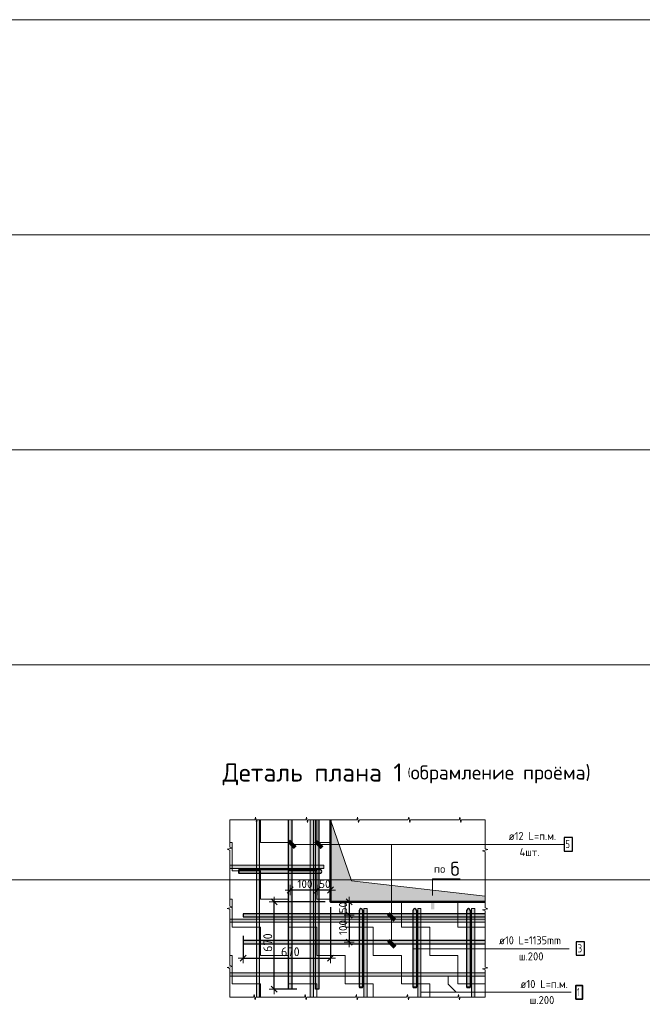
# Model space of a CAD drawing. Header units: metres. Extents: x -38 to 97, y -15 to 21.
# Tile 84 of 89: x 73.02 to 75.34, y 8.01 to 11.67. Entities that reach past the tile are written whole.
import ezdxf

# ---------------------------------------------------------------- set-up
doc = ezdxf.new("R2010")
doc.units = ezdxf.units.M
doc.header["$PDMODE"] = 65
doc.layers.add('XR$3$_3898', color=7, linetype='Continuous')
for name, color, linetype, lineweight in [('XR$3$Арм. стержнями нижней зоны', 180, 'Continuous', 35), ('XR$3$Арм.стержн. Арматура края', 96, 'Continuous', 35), ('XR$3$Арм.стержн. Доп. арматура', 180, 'Continuous', 35), ('XR$3$Размерная линия_ общее', 7, 'Continuous', 13), ('XR$3$Текст_ общее_1', 7, 'Continuous', 13), ('XR$4$Текст_ примечание', 7, 'Continuous', 13)]:
    doc.layers.add(name, color=color, linetype=linetype, lineweight=lineweight)
doc.styles.add('ISOCPEUR', font='txt')
doc.dimstyles.new('DIMSTYLE_17', dxfattribs={"dimtxt": 0.03, "dimasz": 0.0375, "dimexe": 0, "dimexo": 1e-06, "dimgap": 0.015, "dimtad": 2, "dimdec": 0, "dimlfac": 1000, "dimrnd": 1, "dimzin": 12, "dimdsep": 46, "dimtxsty": 'ISOCPEUR', "dimblk1": 'ALL_ML_STRICH', "dimblk2": 'ALL_ML_STRICH', "dimsah": 1, "dimcen": 0, "dimse1": 1, "dimse2": 1, "dimclrd": 7, "dimclre": 256, "dimclrt": 7, "dimadec": 0, "dimazin": 0, "dimtfac": 1, "dimtdec": 0, "dimtix": 1, "dimtmove": 2, "dimatfit": 3, "dimfxl": 0, "dimtvp": 1.2, "dimtzin": 0, "dimlwd": 0, "dimlwe": -3, "dimarcsym": 0})
doc.dimstyles.new('DIMSTYLE_18', dxfattribs={"dimtxt": 0.03, "dimasz": 0.0375, "dimexe": 0, "dimexo": 1e-06, "dimgap": 0.015, "dimtad": 2, "dimdec": 0, "dimlfac": 1000, "dimrnd": 1, "dimzin": 12, "dimdsep": 46, "dimtxsty": 'ISOCPEUR', "dimblk1": 'ALL_ML_STRICH', "dimblk2": 'ALL_ML_STRICH', "dimsah": 1, "dimcen": 0, "dimse1": 1, "dimse2": 1, "dimclrd": 7, "dimclre": 256, "dimclrt": 7, "dimadec": 0, "dimazin": 0, "dimtfac": 1, "dimtdec": 0, "dimtix": 1, "dimtmove": 2, "dimatfit": 3, "dimfxl": 0, "dimtzin": 0, "dimlwd": 0, "dimlwe": -3, "dimarcsym": 0})
doc.dimstyles.new('DIMSTYLE_19', dxfattribs={"dimtxt": 0.03, "dimasz": 0.0375, "dimexe": 0, "dimexo": 1e-06, "dimgap": 0.015, "dimtad": 2, "dimdec": 0, "dimlfac": 1000, "dimrnd": 1, "dimzin": 12, "dimdsep": 46, "dimtxsty": 'ISOCPEUR', "dimblk1": 'ALL_ML_STRICH', "dimblk2": 'ALL_ML_STRICH', "dimsah": 1, "dimcen": 0, "dimse1": 1, "dimse2": 1, "dimclrd": 7, "dimclre": 256, "dimclrt": 7, "dimadec": 0, "dimazin": 0, "dimtfac": 1, "dimtdec": 0, "dimtix": 1, "dimtmove": 2, "dimatfit": 3, "dimfxl": 0, "dimtvp": 1.2, "dimtzin": 0, "dimlwd": 0, "dimlwe": -3, "dimarcsym": 0})
doc.dimstyles.new('DIMSTYLE_20', dxfattribs={"dimtxt": 0.03, "dimasz": 0.0375, "dimexe": 0, "dimexo": 1e-06, "dimgap": 0.015, "dimtad": 2, "dimdec": 0, "dimlfac": 1000, "dimrnd": 1, "dimzin": 12, "dimdsep": 46, "dimtxsty": 'ISOCPEUR', "dimblk1": 'ALL_ML_STRICH', "dimblk2": 'ALL_ML_STRICH', "dimsah": 1, "dimcen": 0, "dimse1": 1, "dimse2": 1, "dimclrd": 7, "dimclre": 256, "dimclrt": 7, "dimadec": 0, "dimazin": 0, "dimtfac": 1, "dimtdec": 0, "dimtix": 1, "dimtmove": 2, "dimatfit": 3, "dimfxl": 0, "dimtzin": 0, "dimlwd": 0, "dimlwe": -3, "dimarcsym": 0})
doc.dimstyles.new('DIMSTYLE_8', dxfattribs={"dimtxt": 0.033, "dimasz": 0.0375, "dimexe": 0, "dimexo": 0, "dimgap": 0.0165, "dimtad": 2, "dimdec": 0, "dimlfac": 1000, "dimrnd": 1, "dimzin": 12, "dimdsep": 46, "dimtxsty": 'ISOCPEUR', "dimblk1": 'ALL_ML_STRICH', "dimblk2": 'ALL_ML_STRICH', "dimsah": 1, "dimcen": 0, "dimclrd": 7, "dimclre": 256, "dimclrt": 7, "dimadec": 0, "dimazin": 0, "dimtfac": 1, "dimtdec": 0, "dimtix": 1, "dimtmove": 2, "dimatfit": 3, "dimfxl": 0, "dimtzin": 0, "dimlwd": 0, "dimlwe": -3, "dimarcsym": 0})

# ---------------------------------------------------------------- blocks, each defined once
blk = doc.blocks.new('СЛОЖНЫЙ_ОБЪЕКТ_12')
at = {"linetype": 'Continuous', "lineweight": 13, "transparency": 33554687}
blk.add_hatch(color=7, dxfattribs=at).paths.add_polyline_path([(74.1174, 8.0346), (74.1174, 8.6946), (74.1054, 8.6946), (74.1054, 8.0346)])
at = {"color": 7, "linetype": 'Continuous', "lineweight": 13, "transparency": 33554687}
blk.add_lwpolyline([(74.1174, 8.0346), (74.1174, 8.6946), (74.1054, 8.6946), (74.1054, 8.0346), (74.1174, 8.0346)], close=True, dxfattribs=at)
blk = doc.blocks.new('СЛОЖНЫЙ_ОБЪЕКТ_13')
at = {"linetype": 'Continuous', "lineweight": 13, "transparency": 33554687}
blk.add_hatch(color=7, dxfattribs=at).paths.add_polyline_path([(73.9174, 8.0346), (73.9174, 8.6946), (73.9054, 8.6946), (73.9054, 8.0346)])
at = {"color": 7, "linetype": 'Continuous', "lineweight": 13, "transparency": 33554687}
blk.add_lwpolyline([(73.9174, 8.0346), (73.9174, 8.6946), (73.9054, 8.6946), (73.9054, 8.0346), (73.9174, 8.0346)], close=True, dxfattribs=at)
blk = doc.blocks.new('ЭЛЕМЕНТ_УЗОРА_6')
at = {"color": 7, "linetype": 'Continuous', "lineweight": 13, "transparency": 33554687}
for p, q in [((73.8064, 8.6946), (73.8064, 8.6946)), ((74.7564, 8.6946), (74.7564, 8.6946)), ((73.8064, 8.0346), (73.8064, 8.0346)), ((74.7564, 8.0346), (74.7564, 8.0346)), ((74.7564, 8.0346), (74.7564, 8.0346))]:
    blk.add_line(p, q, dxfattribs=at)
for points in [[(73.8064, 8.4746), (73.8064, 8.5822), (73.7964, 8.5853), (73.8164, 8.5894), (73.8064, 8.593), (73.8064, 8.6946), (73.8064, 8.6946)], [(73.8064, 8.6946), (73.8993, 8.6946), (73.9019, 8.7046), (73.9056, 8.6846), (73.9086, 8.6946), (73.9964, 8.6946)], [(73.9964, 8.6946), (74.0893, 8.6946), (74.0919, 8.7046), (74.0956, 8.6846), (74.0986, 8.6946), (74.1864, 8.6946)], [(74.1864, 8.6946), (74.2793, 8.6946), (74.2819, 8.7046), (74.2856, 8.6846), (74.2886, 8.6946), (74.3764, 8.6946)], [(74.3764, 8.6946), (74.4693, 8.6946), (74.4719, 8.7046), (74.4756, 8.6846), (74.4786, 8.6946), (74.5664, 8.6946)], [(74.5664, 8.6946), (74.6593, 8.6946), (74.6619, 8.7046), (74.6656, 8.6846), (74.6686, 8.6946), (74.7564, 8.6946)], [(74.7564, 8.6946), (74.7564, 8.6946), (74.7564, 8.587), (74.7664, 8.5839), (74.7464, 8.5798), (74.7564, 8.5762), (74.7564, 8.4746)], [(73.8064, 8.2546), (73.8064, 8.3622), (73.7964, 8.3653), (73.8164, 8.3694), (73.8064, 8.373), (73.8064, 8.4746)], [(74.7564, 8.4746), (74.7564, 8.367), (74.7664, 8.3639), (74.7464, 8.3598), (74.7564, 8.3562), (74.7564, 8.2546)], [(73.8064, 8.0346), (73.8064, 8.0346), (73.8064, 8.1422), (73.7964, 8.1453), (73.8164, 8.1494), (73.8064, 8.153), (73.8064, 8.2546)], [(74.7564, 8.2546), (74.7564, 8.147), (74.7664, 8.1439), (74.7464, 8.1398), (74.7564, 8.1362), (74.7564, 8.0346)], [(73.9964, 8.0346), (73.9035, 8.0346), (73.9008, 8.0246), (73.8972, 8.0446), (73.8942, 8.0346), (73.8064, 8.0346)], [(74.1864, 8.0346), (74.0935, 8.0346), (74.0908, 8.0246), (74.0872, 8.0446), (74.0842, 8.0346), (73.9964, 8.0346)], [(74.3764, 8.0346), (74.2835, 8.0346), (74.2808, 8.0246), (74.2772, 8.0446), (74.2742, 8.0346), (74.1864, 8.0346)], [(74.5664, 8.0346), (74.4735, 8.0346), (74.4708, 8.0246), (74.4672, 8.0446), (74.4642, 8.0346), (74.3764, 8.0346)], [(74.7564, 8.0346), (74.6635, 8.0346), (74.6608, 8.0246), (74.6572, 8.0446), (74.6542, 8.0346), (74.5664, 8.0346)]]:
    blk.add_lwpolyline(points, dxfattribs=at)
blk = doc.blocks.new('СЛОЖНЫЙ_ОБЪЕКТ_14')
at = {"linetype": 'Continuous', "lineweight": 13, "transparency": 33554687}
blk.add_hatch(color=7, dxfattribs=at).paths.add_polyline_path([(73.8064, 8.3256), (74.7564, 8.3256), (74.7564, 8.3136), (73.8064, 8.3136)], flags=16)
at = {"color": 7, "linetype": 'Continuous', "lineweight": 13, "transparency": 33554687}
blk.add_lwpolyline([(73.8064, 8.3256), (74.7564, 8.3256), (74.7564, 8.3136), (73.8064, 8.3136), (73.8064, 8.3256)], close=True, dxfattribs=at)
blk = doc.blocks.new('СЛОЖНЫЙ_ОБЪЕКТ_15')
at = {"linetype": 'Continuous', "lineweight": 13, "transparency": 33554687}
blk.add_hatch(color=7, dxfattribs=at).paths.add_polyline_path([(73.8064, 8.1256), (74.7564, 8.1256), (74.7564, 8.1136), (73.8064, 8.1136)], flags=16)
at = {"color": 7, "linetype": 'Continuous', "lineweight": 13, "transparency": 33554687}
blk.add_lwpolyline([(73.8064, 8.1256), (74.7564, 8.1256), (74.7564, 8.1136), (73.8064, 8.1136), (73.8064, 8.1256)], close=True, dxfattribs=at)
blk = doc.blocks.new('СЛОЖНЫЙ_ОБЪЕКТ_16')
at = {"linetype": 'Continuous', "lineweight": 25, "transparency": 33554687}
blk.add_hatch(color=8, dxfattribs=at).paths.add_polyline_path([(73.8564, 8.3336), (74.7564, 8.3336), (74.7564, 8.3456), (73.8564, 8.3456)])
at = {"color": 7, "linetype": 'Continuous', "lineweight": 25, "transparency": 33554687}
blk.add_line((73.8564, 8.3336), (74.7564, 8.3336), dxfattribs=at)
blk.add_lwpolyline([(74.7564, 8.3456), (73.8564, 8.3456), (73.8564, 8.3336)], dxfattribs=at)
blk = doc.blocks.new('СЛОЖНЫЙ_ОБЪЕКТ_17')
at = {"linetype": 'Continuous', "lineweight": 25, "true_color": 0x5f5f5f, "transparency": 33554687}
blk.add_hatch(color=251, dxfattribs=at).paths.add_polyline_path([(74.1254, 8.0646), (74.1254, 8.6946), (74.1374, 8.6946), (74.1374, 8.0646)], flags=16)
at = {"color": 7, "linetype": 'Continuous', "lineweight": 25, "transparency": 33554687}
blk.add_line((74.1254, 8.0646), (74.1254, 8.6946), dxfattribs=at)
blk.add_lwpolyline([(74.1374, 8.6946), (74.1374, 8.0646), (74.1254, 8.0646)], dxfattribs=at)
blk = doc.blocks.new('СЛОЖНЫЙ_ОБЪЕКТ_18')
at = {"linetype": 'Continuous', "lineweight": 13, "true_color": 0xc5c5c5, "transparency": 33554687}
for points in [[(73.8404, 8.4966), (73.8404, 8.5086), (73.8384, 8.5086), (73.8384, 8.4966)], [(74.1458, 8.4971), (74.1469, 8.4977), (74.1478, 8.4986), (74.1486, 8.4996), (74.1491, 8.5007), (74.1493, 8.502), (74.1493, 8.5032), (74.1491, 8.5045), (74.1486, 8.5056), (74.1478, 8.5066), (74.1469, 8.5075), (74.1458, 8.5081), (74.1446, 8.5085), (74.1434, 8.5086), (73.8404, 8.5086), (73.8404, 8.4966), (74.1434, 8.4966), (74.1446, 8.4967)]]:
    blk.add_hatch(color=9, dxfattribs=at).paths.add_polyline_path(points)
at = {"color": 7, "linetype": 'Continuous', "lineweight": 13, "transparency": 33554687}
blk.add_lwpolyline([(73.8404, 8.4966), (73.8404, 8.5086), (73.8384, 8.5086), (73.8384, 8.4966), (73.8404, 8.4966)], close=True, dxfattribs=at)
at = {"color": 7, "linetype": 'Continuous', "lineweight": 25, "transparency": 33554687}
blk.add_lwpolyline([(74.1434, 8.5086), (73.8404, 8.5086), (73.8404, 8.4966), (74.1434, 8.4966)], dxfattribs=at)
blk.add_arc((74.1434, 8.5026), 0.006, 270, 90, dxfattribs=at)
blk = doc.blocks.new('СЛОЖНЫЙ_ОБЪЕКТ_19')
at = {"linetype": 'Continuous', "lineweight": 13, "transparency": 33554687}
blk.add_hatch(color=7, dxfattribs=at).paths.add_polyline_path([(73.8064, 8.5256), (74.1564, 8.5256), (74.1564, 8.5136), (73.8064, 8.5136)], flags=16)
at = {"color": 7, "linetype": 'Continuous', "lineweight": 13, "transparency": 33554687}
blk.add_lwpolyline([(73.8064, 8.5256), (74.1564, 8.5256), (74.1564, 8.5136), (73.8064, 8.5136), (73.8064, 8.5256)], close=True, dxfattribs=at)
blk = doc.blocks.new('СЛОЖНЫЙ_ОБЪЕКТ_20')
at = {"linetype": 'Continuous', "lineweight": 13, "true_color": 0xc5c5c5, "transparency": 33554687}
for points in [[(74.2889, 8.361), (74.2895, 8.3621), (74.2904, 8.3631), (74.2914, 8.3638), (74.2925, 8.3643), (74.2938, 8.3646), (74.295, 8.3646), (74.2962, 8.3643), (74.2974, 8.3638), (74.2984, 8.3631), (74.2992, 8.3621), (74.2999, 8.361), (74.3002, 8.3598), (74.3004, 8.3586), (74.3004, 8.0716), (74.2884, 8.0716), (74.2884, 8.3586), (74.2885, 8.3598)], [(74.2884, 8.0716), (74.3004, 8.0716), (74.3004, 8.0696), (74.2884, 8.0696)]]:
    blk.add_hatch(color=9, dxfattribs=at).paths.add_polyline_path(points, flags=16)
at = {"color": 7, "linetype": 'Continuous', "lineweight": 25, "transparency": 33554687}
blk.add_lwpolyline([(74.3004, 8.3586), (74.3004, 8.0716), (74.2884, 8.0716), (74.2884, 8.3586)], dxfattribs=at)
at = {"color": 7, "linetype": 'Continuous', "lineweight": 13, "transparency": 33554687}
blk.add_lwpolyline([(74.2884, 8.0716), (74.3004, 8.0716), (74.3004, 8.0696), (74.2884, 8.0696), (74.2884, 8.0716)], close=True, dxfattribs=at)
at = {"color": 7, "linetype": 'Continuous', "lineweight": 25, "transparency": 33554687}
blk.add_arc((74.2944, 8.3586), 0.006, 0, 180, dxfattribs=at)
blk = doc.blocks.new('СЛОЖНЫЙ_ОБЪЕКТ_21')
at = {"linetype": 'Continuous', "lineweight": 13, "true_color": 0xc5c5c5, "transparency": 33554687}
for points in [[(74.4889, 8.361), (74.4895, 8.3621), (74.4904, 8.3631), (74.4914, 8.3638), (74.4925, 8.3643), (74.4938, 8.3646), (74.495, 8.3646), (74.4962, 8.3643), (74.4974, 8.3638), (74.4984, 8.3631), (74.4992, 8.3621), (74.4999, 8.361), (74.5002, 8.3598), (74.5004, 8.3586), (74.5004, 8.0716), (74.4884, 8.0716), (74.4884, 8.3586), (74.4885, 8.3598)], [(74.4884, 8.0716), (74.5004, 8.0716), (74.5004, 8.0696), (74.4884, 8.0696)]]:
    blk.add_hatch(color=9, dxfattribs=at).paths.add_polyline_path(points, flags=16)
at = {"color": 7, "linetype": 'Continuous', "lineweight": 25, "transparency": 33554687}
blk.add_lwpolyline([(74.5004, 8.3586), (74.5004, 8.0716), (74.4884, 8.0716), (74.4884, 8.3586)], dxfattribs=at)
at = {"color": 7, "linetype": 'Continuous', "lineweight": 13, "transparency": 33554687}
blk.add_lwpolyline([(74.4884, 8.0716), (74.5004, 8.0716), (74.5004, 8.0696), (74.4884, 8.0696), (74.4884, 8.0716)], close=True, dxfattribs=at)
at = {"color": 7, "linetype": 'Continuous', "lineweight": 25, "transparency": 33554687}
blk.add_arc((74.4944, 8.3586), 0.006, 0, 180, dxfattribs=at)
blk = doc.blocks.new('СЛОЖНЫЙ_ОБЪЕКТ_22')
at = {"linetype": 'Continuous', "lineweight": 13, "transparency": 33554687}
blk.add_hatch(color=7, dxfattribs=at).paths.add_polyline_path([(74.3174, 8.0346), (74.3174, 8.3646), (74.3054, 8.3646), (74.3054, 8.0346)])
at = {"color": 7, "linetype": 'Continuous', "lineweight": 13, "transparency": 33554687}
blk.add_lwpolyline([(74.3174, 8.0346), (74.3174, 8.3646), (74.3054, 8.3646), (74.3054, 8.0346), (74.3174, 8.0346)], close=True, dxfattribs=at)
blk = doc.blocks.new('СЛОЖНЫЙ_ОБЪЕКТ_23')
at = {"linetype": 'Continuous', "lineweight": 13, "transparency": 33554687}
blk.add_hatch(color=7, dxfattribs=at).paths.add_polyline_path([(74.5174, 8.0346), (74.5174, 8.3646), (74.5054, 8.3646), (74.5054, 8.0346)])
at = {"color": 7, "linetype": 'Continuous', "lineweight": 13, "transparency": 33554687}
blk.add_lwpolyline([(74.5174, 8.0346), (74.5174, 8.3646), (74.5054, 8.3646), (74.5054, 8.0346), (74.5174, 8.0346)], close=True, dxfattribs=at)
blk = doc.blocks.new('СЛОЖНЫЙ_ОБЪЕКТ_24')
at = {"linetype": 'Continuous', "lineweight": 13, "true_color": 0xc5c5c5, "transparency": 33554687}
for points in [[(74.6889, 8.361), (74.6895, 8.3621), (74.6904, 8.3631), (74.6914, 8.3638), (74.6925, 8.3643), (74.6938, 8.3646), (74.695, 8.3646), (74.6962, 8.3643), (74.6974, 8.3638), (74.6984, 8.3631), (74.6992, 8.3621), (74.6999, 8.361), (74.7002, 8.3598), (74.7004, 8.3586), (74.7004, 8.0716), (74.6884, 8.0716), (74.6884, 8.3586), (74.6885, 8.3598)], [(74.6884, 8.0716), (74.7004, 8.0716), (74.7004, 8.0696), (74.6884, 8.0696)]]:
    blk.add_hatch(color=9, dxfattribs=at).paths.add_polyline_path(points, flags=16)
at = {"color": 7, "linetype": 'Continuous', "lineweight": 25, "transparency": 33554687}
blk.add_lwpolyline([(74.7004, 8.3586), (74.7004, 8.0716), (74.6884, 8.0716), (74.6884, 8.3586)], dxfattribs=at)
at = {"color": 7, "linetype": 'Continuous', "lineweight": 13, "transparency": 33554687}
blk.add_lwpolyline([(74.6884, 8.0716), (74.7004, 8.0716), (74.7004, 8.0696), (74.6884, 8.0696), (74.6884, 8.0716)], close=True, dxfattribs=at)
at = {"color": 7, "linetype": 'Continuous', "lineweight": 25, "transparency": 33554687}
blk.add_arc((74.6944, 8.3586), 0.006, 0, 180, dxfattribs=at)
blk = doc.blocks.new('СЛОЖНЫЙ_ОБЪЕКТ_25')
at = {"linetype": 'Continuous', "lineweight": 13, "transparency": 33554687}
blk.add_hatch(color=7, dxfattribs=at).paths.add_polyline_path([(74.7174, 8.0346), (74.7174, 8.3646), (74.7054, 8.3646), (74.7054, 8.0346)])
at = {"color": 7, "linetype": 'Continuous', "lineweight": 13, "transparency": 33554687}
blk.add_lwpolyline([(74.7174, 8.0346), (74.7174, 8.3646), (74.7054, 8.3646), (74.7054, 8.0346), (74.7174, 8.0346)], close=True, dxfattribs=at)
blk = doc.blocks.new('СЛОЖНЫЙ_ОБЪЕКТ_26')
at = {"linetype": 'Continuous', "lineweight": 25, "true_color": 0x5f5f5f, "transparency": 33554687}
blk.add_hatch(color=251, dxfattribs=at).paths.add_polyline_path([(74.0254, 8.0646), (74.0254, 8.6946), (74.0374, 8.6946), (74.0374, 8.0646)], flags=16)
at = {"color": 7, "linetype": 'Continuous', "lineweight": 25, "transparency": 33554687}
blk.add_line((74.0254, 8.0646), (74.0254, 8.6946), dxfattribs=at)
blk.add_lwpolyline([(74.0374, 8.6946), (74.0374, 8.0646), (74.0254, 8.0646)], dxfattribs=at)
blk = doc.blocks.new('СЛОЖНЫЙ_ОБЪЕКТ_27')
at = {"linetype": 'Continuous', "lineweight": 25, "transparency": 33554687}
blk.add_hatch(color=8, dxfattribs=at).paths.add_polyline_path([(73.8564, 8.2336), (74.7564, 8.2336), (74.7564, 8.2456), (73.8564, 8.2456)])
at = {"color": 7, "linetype": 'Continuous', "lineweight": 25, "transparency": 33554687}
blk.add_line((73.8564, 8.2336), (74.7564, 8.2336), dxfattribs=at)
blk.add_lwpolyline([(74.7564, 8.2456), (73.8564, 8.2456), (73.8564, 8.2336)], dxfattribs=at)
blk = doc.blocks.new('ALL_ML_STRICH')
at = {"color": 0, "linetype": 'ByBlock', "lineweight": -2}
for p, q in [((-1, 0), (0.5, 0)), ((-0.3, -0.3), (0.3, 0.3)), ((0, -0.5), (0, 0.5))]:
    blk.add_line(p, q, dxfattribs=at)
blk = doc.blocks.new('*D131')
at = {"layer": 'DEFPOINTS', "color": 7, "linetype": 'Continuous', "lineweight": 13, "transparency": 33554687}
for p in [(74.2236, 8.3896), (74.2503, 8.3896), (74.2214, 8.3396)]:
    blk.add_point(p, dxfattribs=at)
at = {"layer": 'XR$3$Размерная линия_ общее', "color": 7, "linetype": 'Continuous', "lineweight": -2, "transparency": 33554687}
blk.add_line((74.2503, 8.3896), (74.2503, 8.3396), dxfattribs=at)
at = {"layer": 'XR$3$Размерная линия_ общее', "color": 7, "linetype": 'Continuous', "lineweight": 13, "transparency": 33554687, "xscale": 0.0375, "yscale": 0.0375, "zscale": 0.0375}
for p, rotation in [((74.2503, 8.3896), 90), ((74.2503, 8.3396), 270)]:
    blk.add_blockref('ALL_ML_STRICH', p, dxfattribs=dict(at, rotation=rotation))
at = {"layer": 'XR$3$Размерная линия_ общее', "color": 7, "linetype": 'Continuous', "lineweight": 13, "transparency": 33554687, "insert": (74.2278, 8.3682), "char_height": 0.03, "width": 0.06, "attachment_point": 5, "rotation": 90, "style": 'ISOCPEUR'}
blk.add_mtext('\\A1;{50}', dxfattribs=at)
blk = doc.blocks.new('*D132')
at = {"layer": 'DEFPOINTS', "color": 7, "linetype": 'Continuous', "lineweight": 13, "transparency": 33554687}
for p in [(74.2214, 8.3396), (74.2503, 8.3396), (74.2236, 8.2396)]:
    blk.add_point(p, dxfattribs=at)
at = {"layer": 'XR$3$Размерная линия_ общее', "color": 7, "linetype": 'Continuous', "lineweight": -2, "transparency": 33554687}
blk.add_line((74.2503, 8.3396), (74.2503, 8.2396), dxfattribs=at)
at = {"layer": 'XR$3$Размерная линия_ общее', "color": 7, "linetype": 'Continuous', "lineweight": 13, "transparency": 33554687, "xscale": 0.0375, "yscale": 0.0375, "zscale": 0.0375}
for p, rotation in [((74.2503, 8.3396), 90), ((74.2503, 8.2396), 270)]:
    blk.add_blockref('ALL_ML_STRICH', p, dxfattribs=dict(at, rotation=rotation))
at = {"layer": 'XR$3$Размерная линия_ общее', "color": 7, "linetype": 'Continuous', "lineweight": 13, "transparency": 33554687, "insert": (74.2278, 8.2941), "char_height": 0.03, "width": 0.09, "attachment_point": 5, "rotation": 90, "style": 'ISOCPEUR'}
blk.add_mtext('\\A1;{100}', dxfattribs=at)
blk = doc.blocks.new('*D133')
at = {"layer": 'DEFPOINTS', "color": 7, "linetype": 'Continuous', "lineweight": 13, "transparency": 33554687}
for p in [(74.1314, 8.4706), (74.1814, 8.4729), (74.1814, 8.4337)]:
    blk.add_point(p, dxfattribs=at)
at = {"layer": 'XR$3$Размерная линия_ общее', "color": 7, "linetype": 'Continuous', "lineweight": -2, "transparency": 33554687}
blk.add_line((74.1814, 8.4337), (74.1314, 8.4337), dxfattribs=at)
at = {"layer": 'XR$3$Размерная линия_ общее', "color": 7, "linetype": 'Continuous', "lineweight": 13, "transparency": 33554687, "xscale": 0.0375, "yscale": 0.0375, "zscale": 0.0375}
for p, rotation in [((74.1314, 8.4337), 180), ((74.1814, 8.4337), 360)]:
    blk.add_blockref('ALL_ML_STRICH', p, dxfattribs=dict(at, rotation=rotation))
at = {"layer": 'XR$3$Размерная линия_ общее', "color": 7, "linetype": 'Continuous', "lineweight": 13, "transparency": 33554687, "insert": (74.16, 8.4562), "char_height": 0.03, "width": 0.06, "attachment_point": 5, "style": 'ISOCPEUR'}
blk.add_mtext('\\A1;{50}', dxfattribs=at)
blk = doc.blocks.new('*D134')
at = {"layer": 'DEFPOINTS', "color": 7, "linetype": 'Continuous', "lineweight": 13, "transparency": 33554687}
for p in [(74.0314, 8.4695), (74.1314, 8.4706), (74.1314, 8.4337)]:
    blk.add_point(p, dxfattribs=at)
at = {"layer": 'XR$3$Размерная линия_ общее', "color": 7, "linetype": 'Continuous', "lineweight": -2, "transparency": 33554687}
blk.add_line((74.1314, 8.4337), (74.0314, 8.4337), dxfattribs=at)
at = {"layer": 'XR$3$Размерная линия_ общее', "color": 7, "linetype": 'Continuous', "lineweight": 13, "transparency": 33554687, "xscale": 0.0375, "yscale": 0.0375, "zscale": 0.0375}
for p, rotation in [((74.0314, 8.4337), 180), ((74.1314, 8.4337), 360)]:
    blk.add_blockref('ALL_ML_STRICH', p, dxfattribs=dict(at, rotation=rotation))
at = {"layer": 'XR$3$Размерная линия_ общее', "color": 7, "linetype": 'Continuous', "lineweight": 13, "transparency": 33554687, "insert": (74.0859, 8.4562), "char_height": 0.03, "width": 0.09, "attachment_point": 5, "style": 'ISOCPEUR'}
blk.add_mtext('\\A1;{100}', dxfattribs=at)
blk = doc.blocks.new('*D165')
at = {"layer": 'DEFPOINTS', "color": 7, "linetype": 'Continuous', "lineweight": 13, "transparency": 33554687}
for p in [(74.1814, 8.3896), (73.9717, 8.0646), (74.0754, 8.0646)]:
    blk.add_point(p, dxfattribs=at)
at = {"layer": 'XR$3$Размерная линия_ общее', "color": 253, "linetype": 'Continuous', "lineweight": -2, "true_color": 0xa0a0a0, "transparency": 33554687}
for p, q in [((74.1614, 8.3896), (73.9717, 8.3896)), ((74.0554, 8.0646), (73.9717, 8.0646))]:
    blk.add_line(p, q, dxfattribs=at)
at = {"layer": 'XR$3$Размерная линия_ общее', "color": 7, "linetype": 'Continuous', "lineweight": -2, "transparency": 33554687}
blk.add_line((73.9717, 8.0646), (73.9717, 8.3896), dxfattribs=at)
at = {"layer": 'XR$3$Размерная линия_ общее', "color": 7, "linetype": 'Continuous', "lineweight": 13, "transparency": 33554687, "xscale": 0.0375, "yscale": 0.0375, "zscale": 0.0375}
for p, rotation in [((73.9717, 8.3896), 90), ((73.9717, 8.0646), 270)]:
    blk.add_blockref('ALL_ML_STRICH', p, dxfattribs=dict(at, rotation=rotation))
at = {"layer": 'XR$3$Размерная линия_ общее', "color": 7, "linetype": 'Continuous', "lineweight": 13, "transparency": 33554687, "insert": (73.9312, 8.2031), "char_height": 0.033, "width": 0.00165, "attachment_point": 1, "rotation": 90, "line_spacing_factor": 0.60241, "style": 'ISOCPEUR'}
blk.add_mtext('670', dxfattribs=at)
blk = doc.blocks.new('*D166')
at = {"layer": 'DEFPOINTS', "color": 7, "linetype": 'Continuous', "lineweight": 13, "transparency": 33554687}
for p in [(74.1814, 8.3896), (73.8564, 8.2836), (73.8564, 8.1799)]:
    blk.add_point(p, dxfattribs=at)
at = {"layer": 'XR$3$Размерная линия_ общее', "color": 253, "linetype": 'Continuous', "lineweight": -2, "true_color": 0xa0a0a0, "transparency": 33554687}
for p, q in [((74.1814, 8.3696), (74.1814, 8.1799)), ((73.8564, 8.2636), (73.8564, 8.1799))]:
    blk.add_line(p, q, dxfattribs=at)
at = {"layer": 'XR$3$Размерная линия_ общее', "color": 7, "linetype": 'Continuous', "lineweight": -2, "transparency": 33554687}
blk.add_line((73.8564, 8.1799), (74.1814, 8.1799), dxfattribs=at)
at = {"layer": 'XR$3$Размерная линия_ общее', "color": 7, "linetype": 'Continuous', "lineweight": 13, "transparency": 33554687, "xscale": 0.0375, "yscale": 0.0375, "zscale": 0.0375, "rotation": 180}
blk.add_blockref('ALL_ML_STRICH', (73.8564, 8.1799), dxfattribs=at)
at = {"layer": 'XR$3$Размерная линия_ общее', "color": 7, "linetype": 'Continuous', "lineweight": 13, "transparency": 33554687, "xscale": 0.0375, "yscale": 0.0375, "zscale": 0.0375}
blk.add_blockref('ALL_ML_STRICH', (74.1814, 8.1799), dxfattribs=at)
at = {"layer": 'XR$3$Размерная линия_ общее', "color": 7, "linetype": 'Continuous', "lineweight": 13, "transparency": 33554687, "insert": (73.9969, 8.2204), "char_height": 0.033, "width": 0.00165, "attachment_point": 1, "line_spacing_factor": 0.60241, "style": 'ISOCPEUR'}
blk.add_mtext('670', dxfattribs=at)

msp = doc.modelspace()

# ---------------------------------------------------------------- hatches: boundary and pattern name
at = {"linetype": 'Continuous', "lineweight": 13, "transparency": 33554687}
h = msp.add_hatch(dxfattribs=at)
h.set_pattern_fill('____', scale=0.105, style=0, pattern_type=2)
h.set_pattern_definition([(0, (0.21, 0.21), (0.105, 0.105), [0.105, -0.105]), (90, (0.21, 0.21), (-0.105, 0.105), [0.105, -0.105])])
h.paths.add_polyline_path([(73.8064, 8.6946), (73.8064, 8.0346), (74.7564, 8.0346), (74.7564, 8.3896), (74.1814, 8.3896), (74.1814, 8.6946)], flags=0)
at = {"linetype": 'Continuous', "lineweight": 13, "true_color": 0x696969, "transparency": 33554687}
msp.add_hatch(color=251, dxfattribs=at).paths.add_polyline_path([(74.7564, 8.4106), (74.2596, 8.4678), (74.1814, 8.6946), (74.1814, 8.3896), (74.7564, 8.3896)])
at = {"linetype": 'Continuous', "lineweight": 25, "true_color": 0x000000, "transparency": 33554687}
for points in [[(74.0551, 8.5965), (74.0303, 8.6212), (74.0197, 8.6106), (74.0445, 8.5859)], [(74.1551, 8.5965), (74.1303, 8.6212), (74.1197, 8.6106), (74.1445, 8.5859)], [(74.4014, 8.3513), (74.3908, 8.3407), (74.4155, 8.3159), (74.4261, 8.3265)], [(74.4014, 8.2513), (74.3908, 8.2407), (74.4155, 8.2159), (74.4261, 8.2265)]]:
    msp.add_hatch(color=18, dxfattribs=at).paths.add_polyline_path(points)
msp.add_hatch(color=18, dxfattribs=at).paths.add_polyline_path([(74.5669, 8.4111), (74.5669, 8.4107), (74.5669, 8.3619), (74.5544, 8.3619), (74.5544, 8.4107), (74.5544, 8.4111), (74.5545, 8.4114), (74.5546, 8.4118), (74.5548, 8.4122), (74.555, 8.4125), (74.5552, 8.4128), (74.5555, 8.413), (74.5559, 8.4132), (74.5562, 8.4134), (74.5566, 8.4135), (74.5569, 8.4136), (74.5573, 8.4136), (74.564, 8.4136), (74.5644, 8.4136), (74.5648, 8.4135), (74.5651, 8.4134), (74.5655, 8.4132), (74.5658, 8.413), (74.5661, 8.4128), (74.5663, 8.4125), (74.5665, 8.4122), (74.5667, 8.4118), (74.5668, 8.4114)], flags=16)

# ---------------------------------------------------------------- linework, layer by layer
at = {"color": 7, "linetype": 'Continuous', "lineweight": 13, "transparency": 33554687}
for p, q in [((74.0374, 8.6036), (75.0477, 8.6036)), ((74.4084, 8.2336), (74.4084, 8.6036)), ((74.5174, 8.0534), (75.0757, 8.0534))]:
    msp.add_line(p, q, dxfattribs=at)
for points in [[(74.7564, 8.4106), (74.2596, 8.4678), (74.1814, 8.6946)], [(74.5607, 8.4136), (74.5607, 8.4756), (74.6635, 8.4756)], [(75.0692, 8.2143), (74.6603, 8.2143), (74.4884, 8.2143)], [(74.649, 8.0534), (74.6186, 8.0838), (74.6186, 8.1136)]]:
    msp.add_lwpolyline(points, dxfattribs=at)
at = {"layer": 'XR$3$_3898', "color": 7, "linetype": 'Continuous', "lineweight": 50, "transparency": 33554687}
msp.add_lwpolyline([(74.7564, 8.3896), (74.1814, 8.3896), (74.1814, 8.6946)], dxfattribs=at)
at = {"layer": 'XR$3$Арм. стержнями нижней зоны', "color": 7, "linetype": 'Continuous', "lineweight": 35, "transparency": 33554687}
msp.add_lwpolyline([(75.0935, 8.028), (75.1185, 8.028), (75.1185, 8.078), (75.0935, 8.078), (75.0935, 8.028)], dxfattribs=at)
at = {"layer": 'XR$3$Арм.стержн. Арматура края', "color": 7, "linetype": 'Continuous', "lineweight": 25, "transparency": 33554687}
msp.add_lwpolyline([(75.0953, 8.1907), (75.1263, 8.1907), (75.1263, 8.2407), (75.0953, 8.2407), (75.0953, 8.1907)], dxfattribs=at)
at = {"layer": 'XR$3$Арм.стержн. Доп. арматура', "color": 7, "linetype": 'Continuous', "lineweight": 25, "transparency": 33554687}
msp.add_lwpolyline([(75.0497, 8.5786), (75.0807, 8.5786), (75.0807, 8.6286), (75.0497, 8.6286), (75.0497, 8.5786)], dxfattribs=at)
at = {"layer": 'XR$4$Текст_ примечание', "color": 7, "linetype": 'Continuous', "lineweight": 13, "transparency": 33554687}
for p, q in [((86.4198, 11.6717), (67.9198, 11.6717)), ((86.4198, 10.8717), (67.9198, 10.8717)), ((86.4198, 10.0717), (67.9198, 10.0717)), ((86.4198, 9.2717), (67.9198, 9.2717)), ((86.4198, 8.4717), (67.9198, 8.4717))]:
    msp.add_line(p, q, dxfattribs=at)

# ---------------------------------------------------------------- block references
at = {"color": 7, "linetype": 'Continuous', "lineweight": 13, "transparency": 33554687}
for name in ['ЭЛЕМЕНТ_УЗОРА_6', 'СЛОЖНЫЙ_ОБЪЕКТ_13', 'СЛОЖНЫЙ_ОБЪЕКТ_12', 'СЛОЖНЫЙ_ОБЪЕКТ_19', 'СЛОЖНЫЙ_ОБЪЕКТ_18', 'СЛОЖНЫЙ_ОБЪЕКТ_20', 'СЛОЖНЫЙ_ОБЪЕКТ_22', 'СЛОЖНЫЙ_ОБЪЕКТ_21', 'СЛОЖНЫЙ_ОБЪЕКТ_23', 'СЛОЖНЫЙ_ОБЪЕКТ_24', 'СЛОЖНЫЙ_ОБЪЕКТ_25', 'СЛОЖНЫЙ_ОБЪЕКТ_14', 'СЛОЖНЫЙ_ОБЪЕКТ_15']:
    msp.add_blockref(name, (0, 0), dxfattribs=at)
at = {"color": 7, "linetype": 'Continuous', "lineweight": 25, "transparency": 33554687}
for name in ['СЛОЖНЫЙ_ОБЪЕКТ_26', 'СЛОЖНЫЙ_ОБЪЕКТ_17', 'СЛОЖНЫЙ_ОБЪЕКТ_16', 'СЛОЖНЫЙ_ОБЪЕКТ_27']:
    msp.add_blockref(name, (0, 0), dxfattribs=at)

# ---------------------------------------------------------------- texts
at = {"color": 7, "linetype": 'Continuous', "lineweight": 13, "transparency": 33554687, "insert": (74.6135, 8.5124), "char_height": 0.03, "width": 0.113724, "attachment_point": 5, "style": 'ISOCPEUR'}
msp.add_mtext('\\A1;{\\fISOCPEUR|i0|b0;\\H0.030000;\\W1.000000;\\C7;по \\H0.052500;б}\\P', dxfattribs=at)
at = {"layer": 'XR$3$Арм. стержнями нижней зоны', "color": 7, "linetype": 'Continuous', "lineweight": 25, "transparency": 33554687, "char_height": 0.03, "attachment_point": 7, "style": 'ISOCPEUR'}
for s, insert, width in [('\\W0.94;ø10 L=п.м.', (74.8875, 8.069), 0.199983), ('\\W0.56;1', (75.0985, 8.039), 0.023333), ('\\W0.95;ш.200 ', (74.922, 8.009), 0.1312)]:
    msp.add_mtext(s, dxfattribs=dict(at, insert=insert, width=width))
at = {"layer": 'XR$3$Арм.стержн. Арматура края', "color": 7, "linetype": 'Continuous', "lineweight": 25, "transparency": 33554687, "char_height": 0.03, "attachment_point": 7, "style": 'ISOCPEUR'}
for s, insert, width in [('\\W0.92;ø10 L=1135mm ', (74.8083, 8.2317), 0.280669), ('\\W0.78;3', (75.1003, 8.2017), 0.032641), ('\\W0.95;ш.200 ', (74.8818, 8.1717), 0.1312)]:
    msp.add_mtext(s, dxfattribs=dict(at, insert=insert, width=width))
at = {"layer": 'XR$3$Арм.стержн. Доп. арматура', "color": 7, "linetype": 'Continuous', "lineweight": 25, "transparency": 33554687, "char_height": 0.03, "attachment_point": 7, "style": 'ISOCPEUR'}
for s, insert, width in [('\\W0.94;ø12 L=п.м.', (74.8437, 8.6196), 0.199983), ('\\W0.78;5', (75.0547, 8.5896), 0.032641), ('\\W0.95;4шт. ', (74.8842, 8.5596), 0.119158)]:
    msp.add_mtext(s, dxfattribs=dict(at, insert=insert, width=width))
at = {"layer": 'XR$3$Текст_ общее_1', "color": 7, "linetype": 'Continuous', "lineweight": 13, "transparency": 33554687, "insert": (74.4643, 8.8638), "char_height": 0.0675, "width": 1.405568, "attachment_point": 5, "style": 'ISOCPEUR'}
msp.add_mtext('\\A1;{\\fISOCPEUR|i0|b0;\\H0.067500;\\W1.000000;\\C7;Деталь плана 1\\H0.030000; (\\H0.052500;обрамление проёма)}\\P', dxfattribs=at)

# ---------------------------------------------------------------- dimensions: what is measured, and where the dimension line sits
at = {"layer": 'XR$3$Размерная линия_ общее', "color": 7, "linetype": 'Continuous', "lineweight": 13, "transparency": 33554687}
for base, p1, p2, angle, dimstyle, picture, middle in [((74.0314, 8.4337), (74.1314, 8.4706), (74.0314, 8.4695), 180, 'DIMSTYLE_20', '*D134', (74.0859, 8.4562)), ((74.1314, 8.4337), (74.1814, 8.4729), (74.1314, 8.4706), 180, 'DIMSTYLE_19', '*D133', (74.16, 8.4562)), ((74.2503, 8.3396), (74.2236, 8.3896), (74.2214, 8.3396), 270, 'DIMSTYLE_17', '*D131', (74.2278, 8.3682)), ((74.2503, 8.2396), (74.2214, 8.3396), (74.2236, 8.2396), 270, 'DIMSTYLE_18', '*D132', (74.2278, 8.2941))]:
    dim = msp.add_linear_dim(base=base, p1=p1, p2=p2, angle=angle, dimstyle=dimstyle, override={"dimpost": '<>', "dimclrd": 7, "dimclre": 253, "dimclrt": 7, "dimlwd": 0, "dimlwe": 65533}, dxfattribs=at)
    dim.commit()
    dim.dimension.update_dxf_attribs({"geometry": picture, "text_midpoint": middle, "dimtype": 160})
dim = msp.add_linear_dim(base=(74.1814, 8.1799), p1=(73.8564, 8.2636), p2=(74.1814, 8.3696), text='670', dimstyle='DIMSTYLE_8', override={"dimpost": '<>', "dimclrd": 7, "dimclre": 253, "dimclrt": 7, "dimlwd": 0, "dimlwe": 65533}, dxfattribs=at)
dim.commit()
dim.dimension.update_dxf_attribs({"geometry": '*D166', "text_midpoint": (74.0189, 8.1964), "dimtype": 160})
dim = msp.add_linear_dim(base=(73.9717, 8.3896), p1=(74.0554, 8.0646), p2=(74.1614, 8.3896), angle=90, text='670', dimstyle='DIMSTYLE_8', override={"dimpost": '<>', "dimclrd": 7, "dimclre": 253, "dimclrt": 7, "dimlwd": 0, "dimlwe": 65533}, dxfattribs=at)
dim.commit()
dim.dimension.update_dxf_attribs({"geometry": '*D165', "text_midpoint": (73.9552, 8.2271), "dimtype": 160})

doc.saveas('drawing.dxf')
